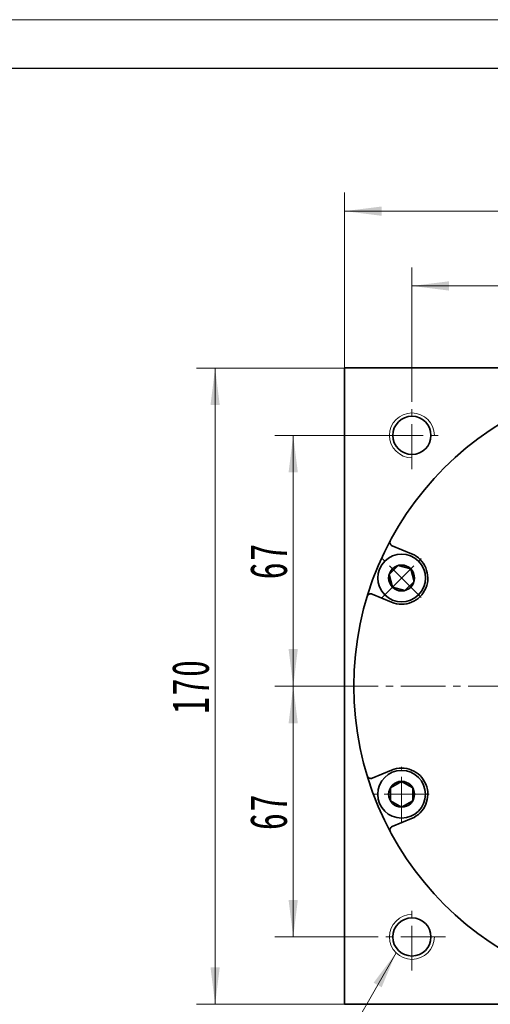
# Model space of a CAD drawing. Header units: millimetres. Extents: x 1703 to 2807, y 1420 to 2197.
# Tile 5 of 6: x 2270 to 2395, y 1934 to 2197. Entities that reach past the tile are written whole.
import ezdxf

# ---------------------------------------------------------------- set-up
doc = ezdxf.new("R2010")
doc.units = ezdxf.units.MM
doc.set_wipeout_variables(frame=1)
doc.linetypes.add('点画线', pattern=[18, 12, -2, 2, -2])
doc.layers.get('0').update_dxf_attribs({"lineweight": 35})
for name, color, linetype, lineweight in [('中心线层', 1, '点画线', 18), ('图框_外框线', 7, 'Continuous', 18), ('尺寸线层', 3, 'Continuous', 18), ('粗实线层', 7, 'Continuous', 35)]:
    doc.layers.add(name, color=color, linetype=linetype, lineweight=lineweight)
doc.styles.add('标准', font='txt', dxfattribs={"width": 0.667})
doc.dimstyles.new('a4-1-1.5', dxfattribs={"dimtxt": 4.5, "dimasz": 4.5, "dimexe": 2.25, "dimexo": 0, "dimgap": 0.75, "dimtad": 1, "dimdec": 3, "dimdsep": 46, "dimtxsty": '标准', "dimblk": '_CAXARROW', "dimcen": 0, "dimdle": 9, "dimazin": 2, "dimtfac": 0.707107, "dimtdec": 3, "dimtix": 1, "dimtmove": 2, "dimatfit": 3, "dimfxl": 0, "dimfrac": 2, "dimtolj": 1, "dimarcsym": 0})

# ---------------------------------------------------------------- blocks, each defined once
blk = doc.blocks.new('*X26')
at = {"layer": '尺寸线层', "linetype": 'Continuous'}
for points in [[(2356.45, 2145.54), (2366.35, 2146.78), (2366.35, 2144.3)], [(2526.45, 2145.54), (2516.55, 2146.78), (2516.55, 2144.3)]]:
    blk.add_hatch(color=0, dxfattribs=at).paths.add_polyline_path(points, flags=0)
at = {"layer": '尺寸线层', "color": 0, "linetype": 'Continuous'}
for p, q in [((2356.45, 2103.63), (2356.45, 2150.49)), ((2526.45, 2103.63), (2526.45, 2150.49)), ((2356.45, 2145.54), (2526.45, 2145.54))]:
    blk.add_line(p, q, dxfattribs=at)
at = {"layer": '尺寸线层', "color": 0, "insert": (2441.45, 2152.09), "char_height": 9.9, "width": 26.3133, "attachment_point": 5, "line_spacing_factor": 1.15057, "style": '标准'}
blk.add_mtext('\\T1.1;170', dxfattribs=at)
blk = doc.blocks.new('_CAXARROW')
blk.add_hatch(color=0).paths.add_polyline_path([(0, 0), (-1, 0.125), (-1, -0.125)], flags=0)
blk = doc.blocks.new('*X29')
at = {"layer": '尺寸线层', "linetype": 'Continuous'}
for points in [[(2374.45, 2125.55), (2384.35, 2126.79), (2384.35, 2124.31)], [(2441.45, 2125.55), (2431.55, 2126.79), (2431.55, 2124.31)]]:
    blk.add_hatch(color=0, dxfattribs=at).paths.add_polyline_path(points, flags=0)
at = {"layer": '尺寸线层', "color": 0, "linetype": 'Continuous'}
for p, q in [((2374.45, 2094.63), (2374.45, 2130.5)), ((2441.45, 2106.63), (2441.45, 2130.5)), ((2374.45, 2125.55), (2441.45, 2125.55))]:
    blk.add_line(p, q, dxfattribs=at)
at = {"layer": '尺寸线层', "color": 0, "insert": (2407.95, 2132.1), "char_height": 9.9, "width": 19.8, "attachment_point": 5, "line_spacing_factor": 1.15057, "style": '标准'}
blk.add_mtext('\\T1.1;67', dxfattribs=at)
blk = doc.blocks.new('*X31')
at = {"layer": '尺寸线层', "linetype": 'Continuous'}
for points in [[(2342.73, 2085.63), (2343.96, 2075.73), (2341.49, 2075.73)], [(2342.73, 2018.63), (2343.96, 2028.53), (2341.49, 2028.53)]]:
    blk.add_hatch(color=0, dxfattribs=at).paths.add_polyline_path(points, flags=0)
at = {"layer": '尺寸线层', "color": 0, "linetype": 'Continuous'}
for p, q in [((2365.45, 2085.63), (2337.78, 2085.63)), ((2342.73, 2085.63), (2342.73, 2018.63)), ((2353.45, 2018.63), (2337.78, 2018.63))]:
    blk.add_line(p, q, dxfattribs=at)
at = {"layer": '尺寸线层', "color": 0, "insert": (2336.18, 2052.13), "char_height": 9.9, "width": 19.8, "attachment_point": 5, "rotation": 90, "line_spacing_factor": 1.15057, "style": '标准'}
blk.add_mtext('\\T1.1;67', dxfattribs=at)
blk = doc.blocks.new('*X32')
at = {"layer": '尺寸线层', "linetype": 'Continuous'}
for points in [[(2342.73, 2018.63), (2343.96, 2008.73), (2341.49, 2008.73)], [(2342.73, 1951.63), (2343.96, 1961.53), (2341.49, 1961.53)]]:
    blk.add_hatch(color=0, dxfattribs=at).paths.add_polyline_path(points, flags=0)
at = {"layer": '尺寸线层', "color": 0, "linetype": 'Continuous'}
for p, q in [((2353.45, 2018.63), (2337.78, 2018.63)), ((2342.73, 2018.63), (2342.73, 1951.63)), ((2365.45, 1951.63), (2337.78, 1951.63))]:
    blk.add_line(p, q, dxfattribs=at)
at = {"layer": '尺寸线层', "color": 0, "insert": (2336.18, 1985.13), "char_height": 9.9, "width": 19.8, "attachment_point": 5, "rotation": 90, "line_spacing_factor": 1.15057, "style": '标准'}
blk.add_mtext('\\T1.1;67', dxfattribs=at)
blk = doc.blocks.new('*X33')
at = {"layer": '尺寸线层', "linetype": 'Continuous'}
for points in [[(2321.86, 2103.63), (2323.1, 2093.73), (2320.62, 2093.73)], [(2321.86, 1933.63), (2323.1, 1943.53), (2320.62, 1943.53)]]:
    blk.add_hatch(color=0, dxfattribs=at).paths.add_polyline_path(points, flags=0)
at = {"layer": '尺寸线层', "color": 0, "linetype": 'Continuous'}
for p, q in [((2356.45, 2103.63), (2316.91, 2103.63)), ((2321.86, 2103.63), (2321.86, 1933.63)), ((2356.45, 1933.63), (2316.91, 1933.63))]:
    blk.add_line(p, q, dxfattribs=at)
at = {"layer": '尺寸线层', "color": 0, "insert": (2315.31, 2018.63), "char_height": 9.9, "width": 26.3133, "attachment_point": 5, "rotation": 90, "line_spacing_factor": 1.15057, "style": '标准'}
blk.add_mtext('\\T1.1;170', dxfattribs=at)
blk = doc.blocks.new('*X37')
at = {"layer": '尺寸线层', "linetype": 'Continuous'}
blk.add_hatch(color=0, dxfattribs=at).paths.add_polyline_path([(39.19, 56.94), (35.35, 47.73), (33.2, 48.96)], flags=0)
at = {"layer": '尺寸线层', "color": 0, "linetype": 'Continuous'}
blk.add_line((39.19, 56.94), (6.6, 0), dxfattribs=at)
at = {"layer": '尺寸线层', "color": 0}
for p, q in [((0, 22.2), (-28.12, 22.2)), ((0, 0), (0, 22.2)), ((0, 0), (-28.12, 0)), ((6.6, 0), (0, 0))]:
    blk.add_line(p, q, dxfattribs=at)
at = {"layer": '尺寸线层', "color": 0, "insert": (-4.95, 1.98), "char_height": 9.9, "width": 46.3445, "attachment_point": 9, "line_spacing_factor": 1.15057, "style": '标准'}
blk.add_mtext('\\T1.1;4-M12\\P6个面', dxfattribs=at)
blk = doc.blocks.new('*X36')
at = {"layer": '中心线层', "linetype": '点画线', "lineweight": 18}
for p, q in [((0, -7.37), (0, 7.37)), ((-7.37, 0), (7.37, 0))]:
    blk.add_line(p, q, dxfattribs=at)
at = {"layer": '粗实线层'}
for p, q in [((-3.46, 0), (-1.73, 3)), ((-1.73, 3), (1.73, 3)), ((3.46, 0), (1.73, 3)), ((3.46, 0), (1.73, 3)), ((-3.46, 0), (-1.73, -3)), ((3.46, 0), (1.73, -3)), ((-1.73, -3), (1.73, -3))]:
    blk.add_line(p, q, dxfattribs=at)
blk.add_circle((0, 0), 3.46, dxfattribs=at)
for start, end in [(0, 180), (180, 360)]:
    blk.add_arc((0, 0), 6.37, start, end, dxfattribs=at)

msp = doc.modelspace()

# ---------------------------------------------------------------- linework, layer by layer
at = {"layer": '中心线层'}
for p, q in [((2374.4493, 2076.6334), (2374.4493, 2094.6334)), ((2365.4493, 2085.6334), (2383.4493, 2085.6334)), ((2353.4493, 2018.6334), (2529.4493, 2018.6334)), ((2374.4493, 1942.6334), (2374.4493, 1960.6334)), ((2383.4493, 1951.6334), (2365.4493, 1951.6334))]:
    msp.add_line(p, q, dxfattribs=at)
at = {"layer": '粗实线层'}
for p, q in [((2356.4493, 1933.6334), (2356.4493, 2103.6334)), ((2356.4493, 2103.6334), (2526.4493, 2103.6334))]:
    msp.add_line(p, q, dxfattribs=at)
msp.add_lwpolyline([(2526.4493, 1933.6334), (2356.4493, 1933.6334)], dxfattribs=at)
for centre, radius in [((2441.4493, 2018.6334), 82.5), ((2374.4493, 2085.6334), 5.1), ((2374.4493, 1951.6334), 5.1)]:
    msp.add_circle(centre, radius, dxfattribs=at)
at = {"layer": '粗实线层', "lineweight": 18}
for centre, start, end in [((2374.4493, 2085.6334), 0, 270), ((2374.4493, 1951.6334), 90, 360)]:
    msp.add_arc(centre, 6, start, end, dxfattribs=at)
at = {"layer": '粗实线层'}
for centre, start, end in [((2369.5782, 2057.0625), 151.866752, 247.500022), ((2363.4553, 2042.2804), 67.499978, 163.133248), ((2363.4553, 1994.9863), 196.866752, 292.500022), ((2369.5782, 1980.2043), 112.499978, 208.133248)]:
    msp.add_arc(centre, 1, start, end, dxfattribs=at)

# ---------------------------------------------------------------- block references
at = {"layer": '尺寸线层'}
msp.add_blockref('*X37', (2331.0166, 1890.4511), dxfattribs=at)

# ---------------------------------------------------------------- dimensions: what is measured, and where the dimension line sits
for base, p1, p2, angle, picture, middle in [((2526.4493, 2145.5387), (2356.4493, 2103.6334), (2526.4493, 2103.6334), 0, '*X26', (2441.4493, 2152.0852)), ((2441.4493, 2125.5498), (2374.4493, 2094.6334), (2441.4493, 2106.6334), 0, '*X29', (2407.9493, 2132.0963)), ((2321.8579, 1933.6334), (2356.4493, 2103.6334), (2356.4493, 1933.6334), 270, '*X33', (2315.3114, 2018.6334)), ((2342.7254, 2018.6334), (2365.4493, 2085.6334), (2353.4493, 2018.6334), 270, '*X31', (2336.1789, 2052.1334)), ((2342.7254, 1951.6334), (2353.4493, 2018.6334), (2365.4493, 1951.6334), 270, '*X32', (2336.1789, 1985.1334))]:
    dim = msp.add_linear_dim(base=base, p1=p1, p2=p2, angle=angle, dimstyle='a4-1-1.5', override={"dimsah": 1, "dimtfill": 1, "dimtzin": 8}, dxfattribs=at)
    dim.commit()
    dim.dimension.update_dxf_attribs({"geometry": picture, "text_midpoint": middle})

# ---------------------------------------------------------------- next in the draw order: wipeouts: each hides what was drawn before it
for points in [[(2376.1972, 2052.0267), (2376.1732, 2052.0506), (2376.1491, 2052.0743), (2376.1249, 2052.0979), (2376.1005, 2052.1213), (2376.076, 2052.1447), (2376.0514, 2052.1679), (2376.0267, 2052.191), (2376.0019, 2052.2139), (2375.9769, 2052.2367), (2375.9518, 2052.2594), (2375.9266, 2052.2819), (2375.9013, 2052.3043), (2375.8758, 2052.3266), (2375.8503, 2052.3487), (2375.8246, 2052.3707), (2375.7988, 2052.3926), (2375.7729, 2052.4143), (2375.7469, 2052.4359), (2375.7207, 2052.4573), (2375.6945, 2052.4787), (2375.6681, 2052.4998), (2375.6416, 2052.5209), (2375.615, 2052.5417), (2375.5883, 2052.5625), (2375.5615, 2052.5831), (2375.5346, 2052.6036), (2375.5076, 2052.6239), (2375.4804, 2052.6441), (2375.4532, 2052.6641), (2375.4258, 2052.684), (2375.4258, 2052.684), (2375.1791, 2052.8537), (2374.9247, 2053.0116), (2374.6632, 2053.1573), (2374.395, 2053.2906), (2374.1209, 2053.4111), (2373.8415, 2053.5187), (2373.5573, 2053.6129), (2373.269, 2053.6937), (2372.9771, 2053.7608), (2372.6825, 2053.8141), (2372.3857, 2053.8536), (2372.0873, 2053.879), (2371.7881, 2053.8903), (2371.4887, 2053.8876), (2371.1897, 2053.8708), (2370.8919, 2053.8399), (2370.5959, 2053.7951), (2370.3022, 2053.7364), (2370.0117, 2053.664), (2369.7249, 2053.578), (2369.4425, 2053.4785), (2369.165, 2053.366), (2368.8932, 2053.2404), (2368.6275, 2053.1023), (2368.3687, 2052.9518), (2368.1172, 2052.7893), (2367.8736, 2052.6151), (2367.6385, 2052.4297), (2367.4123, 2052.2334), (2367.1957, 2052.0267), (2367.1957, 2052.0267), (2366.989, 2051.8101), (2366.7927, 2051.5839), (2366.6073, 2051.3488), (2366.4332, 2051.1053), (2366.2707, 2050.8538), (2366.1202, 2050.5949), (2365.982, 2050.3293), (2365.8565, 2050.0574), (2365.7439, 2049.78), (2365.6445, 2049.4975), (2365.5584, 2049.2107), (2365.486, 2048.9202), (2365.4273, 2048.6266), (2365.3825, 2048.3305), (2365.3516, 2048.0327), (2365.3348, 2047.7337), (2365.3321, 2047.4343), (2365.3434, 2047.1351), (2365.3689, 2046.8367), (2365.4083, 2046.5399), (2365.4616, 2046.2453), (2365.5287, 2045.9535), (2365.6095, 2045.6651), (2365.7038, 2045.3809), (2365.8113, 2045.1015), (2365.9318, 2044.8274), (2366.0651, 2044.5593), (2366.2109, 2044.2977), (2366.3688, 2044.0433), (2366.5385, 2043.7966), (2366.5385, 2043.7966), (2366.5583, 2043.7692), (2366.5784, 2043.742), (2366.5985, 2043.7149), (2366.6189, 2043.6878), (2366.6393, 2043.6609), (2366.6599, 2043.6341), (2366.6807, 2043.6074), (2366.7016, 2043.5808), (2366.7226, 2043.5543), (2366.7438, 2043.528), (2366.7651, 2043.5017), (2366.7865, 2043.4756), (2366.8081, 2043.4495), (2366.8298, 2043.4236), (2366.8517, 2043.3978), (2366.8737, 2043.3721), (2366.8958, 2043.3466), (2366.9181, 2043.3211), (2366.9405, 2043.2958), (2366.9631, 2043.2706), (2366.9857, 2043.2455), (2367.0085, 2043.2205), (2367.0315, 2043.1957), (2367.0545, 2043.171), (2367.0777, 2043.1464), (2367.1011, 2043.1219), (2367.1245, 2043.0976), (2367.1481, 2043.0733), (2367.1719, 2043.0492), (2367.1957, 2043.0253), (2367.1957, 2043.0253), (2367.4374, 2042.7959), (2367.6908, 2042.5795), (2367.9552, 2042.3766), (2368.2298, 2042.1879), (2368.5139, 2042.0137), (2368.8068, 2041.8547), (2369.1076, 2041.7113), (2369.4154, 2041.5838), (2369.7295, 2041.4725), (2370.049, 2041.3779), (2370.3731, 2041.3001), (2370.7007, 2041.2394), (2371.0311, 2041.1959), (2371.3633, 2041.1697), (2371.6964, 2041.161), (2372.0296, 2041.1697), (2372.3618, 2041.1959), (2372.6921, 2041.2394), (2373.0198, 2041.3001), (2373.3438, 2041.3779), (2373.6633, 2041.4725), (2373.9774, 2041.5838), (2374.2853, 2041.7113), (2374.5861, 2041.8547), (2374.8789, 2042.0137), (2375.1631, 2042.1879), (2375.4377, 2042.3766), (2375.7021, 2042.5795), (2375.9554, 2042.7959), (2376.1972, 2043.0253), (2376.1972, 2043.0253), (2376.4265, 2043.267), (2376.643, 2043.5204), (2376.8458, 2043.7847), (2377.0346, 2044.0594), (2377.2087, 2044.3435), (2377.3677, 2044.6363), (2377.5111, 2044.9371), (2377.6387, 2045.245), (2377.7499, 2045.5591), (2377.8446, 2045.8786), (2377.9223, 2046.2026), (2377.9831, 2046.5303), (2378.0266, 2046.8607), (2378.0527, 2047.1929), (2378.0614, 2047.526), (2378.0527, 2047.8591), (2378.0266, 2048.1913), (2377.9831, 2048.5217), (2377.9223, 2048.8494), (2377.8446, 2049.1734), (2377.7499, 2049.4929), (2377.6387, 2049.807), (2377.5111, 2050.1149), (2377.3677, 2050.4156), (2377.2087, 2050.7085), (2377.0346, 2050.9926), (2376.8458, 2051.2672), (2376.643, 2051.5316), (2376.4265, 2051.785)], [(2371.6964, 1996.1058), (2371.6626, 1996.1057), (2371.6288, 1996.1054), (2371.595, 1996.105), (2371.5612, 1996.1044), (2371.5274, 1996.1035), (2371.4936, 1996.1026), (2371.4598, 1996.1014), (2371.426, 1996.1), (2371.3922, 1996.0985), (2371.3584, 1996.0968), (2371.3247, 1996.0949), (2371.2909, 1996.0929), (2371.2572, 1996.0906), (2371.2235, 1996.0882), (2371.1897, 1996.0856), (2371.156, 1996.0828), (2371.1224, 1996.0799), (2371.0887, 1996.0767), (2371.055, 1996.0734), (2371.0214, 1996.0699), (2370.9878, 1996.0662), (2370.9542, 1996.0624), (2370.9206, 1996.0583), (2370.8871, 1996.0541), (2370.8535, 1996.0497), (2370.82, 1996.0452), (2370.7866, 1996.0404), (2370.7531, 1996.0355), (2370.7197, 1996.0304), (2370.6863, 1996.0251), (2370.6863, 1996.0251), (2370.3918, 1995.9707), (2370.1003, 1995.9024), (2369.8123, 1995.8205), (2369.5284, 1995.7252), (2369.2494, 1995.6166), (2368.9758, 1995.495), (2368.7082, 1995.3607), (2368.4472, 1995.2139), (2368.1933, 1995.0551), (2367.9473, 1994.8845), (2367.7095, 1994.7024), (2367.4806, 1994.5094), (2367.261, 1994.3059), (2367.0512, 1994.0922), (2366.8517, 1993.869), (2366.6629, 1993.6366), (2366.4853, 1993.3955), (2366.3192, 1993.1464), (2366.1649, 1992.8897), (2366.023, 1992.6261), (2365.8935, 1992.3561), (2365.777, 1992.0803), (2365.6735, 1991.7993), (2365.5833, 1991.5138), (2365.5067, 1991.2243), (2365.4438, 1990.9316), (2365.3947, 1990.6362), (2365.3596, 1990.3388), (2365.3385, 1990.0401), (2365.3314, 1989.7408), (2365.3314, 1989.7408), (2365.3385, 1989.4414), (2365.3596, 1989.1428), (2365.3947, 1988.8454), (2365.4438, 1988.55), (2365.5067, 1988.2573), (2365.5833, 1987.9678), (2365.6735, 1987.6823), (2365.777, 1987.4013), (2365.8935, 1987.1255), (2366.023, 1986.8555), (2366.1649, 1986.5919), (2366.3192, 1986.3352), (2366.4853, 1986.0861), (2366.6629, 1985.845), (2366.8517, 1985.6126), (2367.0512, 1985.3893), (2367.261, 1985.1757), (2367.4806, 1984.9721), (2367.7095, 1984.7792), (2367.9473, 1984.5971), (2368.1933, 1984.4265), (2368.4472, 1984.2676), (2368.7082, 1984.1209), (2368.9758, 1983.9866), (2369.2494, 1983.865), (2369.5284, 1983.7564), (2369.8123, 1983.6611), (2370.1003, 1983.5792), (2370.3918, 1983.5109), (2370.6863, 1983.4565), (2370.6863, 1983.4565), (2370.7197, 1983.4512), (2370.7531, 1983.4461), (2370.7866, 1983.4412), (2370.82, 1983.4364), (2370.8535, 1983.4319), (2370.8871, 1983.4275), (2370.9206, 1983.4233), (2370.9542, 1983.4192), (2370.9878, 1983.4154), (2371.0214, 1983.4117), (2371.055, 1983.4082), (2371.0887, 1983.4049), (2371.1224, 1983.4017), (2371.156, 1983.3988), (2371.1897, 1983.396), (2371.2235, 1983.3934), (2371.2572, 1983.391), (2371.2909, 1983.3887), (2371.3247, 1983.3867), (2371.3584, 1983.3848), (2371.3922, 1983.3831), (2371.426, 1983.3815), (2371.4598, 1983.3802), (2371.4936, 1983.379), (2371.5274, 1983.378), (2371.5612, 1983.3772), (2371.595, 1983.3766), (2371.6288, 1983.3762), (2371.6626, 1983.3759), (2371.6964, 1983.3758), (2371.6964, 1983.3758), (2372.0296, 1983.3845), (2372.3618, 1983.4107), (2372.6921, 1983.4542), (2373.0198, 1983.5149), (2373.3438, 1983.5927), (2373.6633, 1983.6873), (2373.9774, 1983.7986), (2374.2853, 1983.9261), (2374.5861, 1984.0695), (2374.8789, 1984.2285), (2375.1631, 1984.4027), (2375.4377, 1984.5914), (2375.7021, 1984.7943), (2375.9554, 1985.0107), (2376.1972, 1985.2401), (2376.4265, 1985.4818), (2376.643, 1985.7352), (2376.8458, 1985.9995), (2377.0346, 1986.2742), (2377.2087, 1986.5583), (2377.3677, 1986.8511), (2377.5111, 1987.1519), (2377.6387, 1987.4598), (2377.7499, 1987.7739), (2377.8446, 1988.0934), (2377.9223, 1988.4174), (2377.9831, 1988.7451), (2378.0266, 1989.0755), (2378.0527, 1989.4077), (2378.0614, 1989.7408), (2378.0614, 1989.7408), (2378.0527, 1990.0739), (2378.0266, 1990.4061), (2377.9831, 1990.7365), (2377.9223, 1991.0642), (2377.8446, 1991.3882), (2377.7499, 1991.7077), (2377.6387, 1992.0218), (2377.5111, 1992.3297), (2377.3677, 1992.6304), (2377.2087, 1992.9233), (2377.0346, 1993.2074), (2376.8458, 1993.482), (2376.643, 1993.7464), (2376.4265, 1993.9998), (2376.1972, 1994.2415), (2375.9554, 1994.4709), (2375.7021, 1994.6873), (2375.4377, 1994.8902), (2375.1631, 1995.0789), (2374.8789, 1995.253), (2374.5861, 1995.4121), (2374.2853, 1995.5555), (2373.9774, 1995.683), (2373.6633, 1995.7943), (2373.3438, 1995.8889), (2373.0198, 1995.9667), (2372.6921, 1996.0274), (2372.3618, 1996.0709), (2372.0296, 1996.0971)]]:
    msp.add_wipeout(points).dxf.layer = '粗实线层'

# ---------------------------------------------------------------- next in the draw order: linework, layer by layer
at = {"layer": '图框_外框线', "color": 3}
msp.add_lwpolyline([(1709.3051, 1420.4046), (2807.0746, 1420.4046), (2807.0746, 2196.6845), (1709.3051, 2196.6845)], close=True, dxfattribs=at)
at = {"layer": '图框_外框线', "color": 3, "lineweight": 25}
msp.add_lwpolyline([(1774.6485, 1433.4733), (2794.0059, 1433.4733), (2794.0059, 2183.6158), (1774.6485, 2183.6158)], close=True, dxfattribs=at)
at = {"layer": '粗实线层'}
for p, q in [((2374.3752, 2053.9931), (2369.1956, 2056.1386)), ((2369.0176, 2041.0588), (2363.838, 2043.2043)), ((2369.0176, 1996.208), (2363.838, 1994.0625)), ((2374.3752, 1983.2736), (2369.1956, 1981.1282))]:
    msp.add_line(p, q, dxfattribs=at)
for centre, start, end in [((2371.6964, 2047.526), 247.5, 67.5), ((2371.6964, 1989.7408), 292.5, 112.5)]:
    msp.add_arc(centre, 7, start, end, dxfattribs=at)

# ---------------------------------------------------------------- next in the draw order: block references
for p, rotation in [((2371.6964, 2047.526), 45.00000000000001), ((2371.6964, 1989.7408), 90)]:
    msp.add_blockref('*X36', p, dxfattribs=dict(at, rotation=rotation))

doc.saveas('drawing.dxf')
